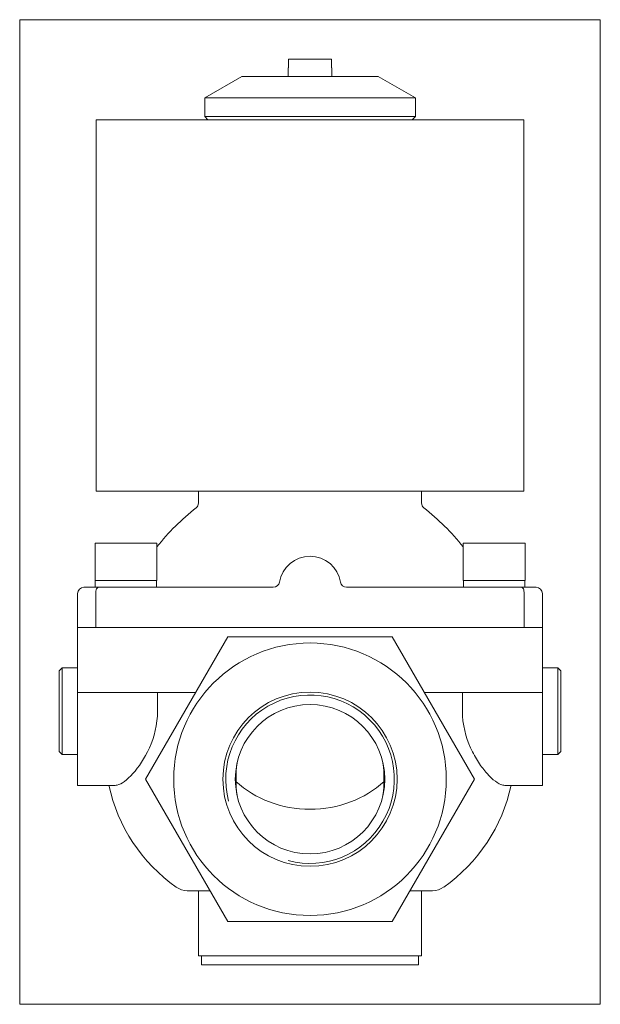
# Model space of a CAD drawing. Extents: x 164 to 257, y 85 to 244.
import ezdxf
from ezdxf.xclip import XClip

# ---------------------------------------------------------------- set-up
doc = ezdxf.new("R2010")
doc.units = 0
doc.header["$LTSCALE"] = 25.4
doc.header["$MEASUREMENT"] = 0
doc.header["$XCLIPFRAME"] = 2
doc.layers.get('0').update_dxf_attribs({"linetype": 'CONTINUOUS'})
for name, color, linetype in [('CEWKA_25', 7, 'CONTINUOUS'), ('PODKŁADKA_SPRĘŻ_', 7, 'CONTINUOUS'), ('W-008_WKRĘT_M4X1', 7, 'CONTINUOUS'), ('WA_002_01_00_005', 7, 'CONTINUOUS'), ('WA_007_01_00_003', 7, 'CONTINUOUS'), ('WA_007_01_00_007', 7, 'CONTINUOUS'), ('WA_031_01_00_009', 7, 'CONTINUOUS'), ('WA_137_01_01', 7, 'CONTINUOUS'), ('WB_120_01_02', 7, 'CONTINUOUS'), ('Ś-008IMBUSM6X16', 7, 'CONTINUOUS')]:
    doc.layers.add(name, color=color, linetype=linetype)

# ---------------------------------------------------------------- blocks, each defined once
blk = doc.blocks.new('SE1')
at = {"layer": 'CEWKA_25', "color": 7, "linetype": 'CONTINUOUS', "lineweight": 0}
for p, q in [((175.99, 227.4), (244.99, 227.4)), ((175.99, 227.4), (175.99, 167.4)), ((244.99, 167.4), (244.99, 227.4)), ((175.99, 167.4), (244.99, 167.4))]:
    blk.add_line(p, q, dxfattribs=at)
at = {"layer": 'PODKŁADKA_SPRĘŻ_', "color": 7, "linetype": 'CONTINUOUS', "lineweight": 0}
for p, q in [((175.84, 153), (175.84, 151.9)), ((185.74, 151.9), (185.74, 153)), ((235.24, 153), (235.24, 151.9)), ((245.14, 151.9), (245.14, 153))]:
    blk.add_line(p, q, dxfattribs=at)
at = {"layer": 'W-008_WKRĘT_M4X1', "color": 7, "linetype": 'CONTINUOUS', "lineweight": 0}
for p, q in [((213.95, 237.2), (207.02, 237.2)), ((207.02, 237.2), (207.02, 235.8)), ((213.95, 237.2), (213.95, 235.8)), ((206.99, 235.8), (206.99, 234.4)), ((206.99, 235.8), (207.02, 235.8)), ((213.99, 235.8), (213.95, 235.8)), ((213.99, 234.4), (213.99, 235.8))]:
    blk.add_line(p, q, dxfattribs=at)
at = {"layer": 'WA_002_01_00_005', "color": 7, "linetype": 'CONTINUOUS', "lineweight": 0}
for p, q in [((192.99, 92.4), (192.99, 90.9)), ((227.99, 90.9), (227.99, 92.4)), ((227.99, 90.9), (192.99, 90.9))]:
    blk.add_line(p, q, dxfattribs=at)
at = {"layer": 'WA_007_01_00_003', "color": 7, "linetype": 'CONTINUOUS', "lineweight": 0}
blk.add_open_spline([(223.36, 151.93), (223.36, 151.93), (223.36, 151.93), (223.3, 151.92), (223.23, 151.91), (223.21, 151.9)], degree=3, knots=[0.829938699, 0.829938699, 0.829938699, 0.829938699, 0.830059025, 0.834485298, 0.835738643, 0.835738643, 0.835738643, 0.835738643], dxfattribs=at)
at = {"layer": 'WA_007_01_00_007', "color": 7, "linetype": 'CONTINUOUS', "lineweight": 0}
for p, q in [((199.49, 234.4), (193.49, 230.94)), ((199.49, 234.4), (221.49, 234.4)), ((227.49, 230.94), (221.49, 234.4)), ((193.49, 230.94), (227.49, 230.94)), ((193.49, 230.94), (193.49, 227.9)), ((227.49, 227.9), (227.49, 230.94)), ((193.49, 227.9), (193.99, 227.4)), ((227.49, 227.9), (193.49, 227.9)), ((226.99, 227.4), (227.49, 227.9))]:
    blk.add_line(p, q, dxfattribs=at)
at = {"layer": 'WA_031_01_00_009', "color": 7, "linetype": 'CONTINUOUS', "lineweight": 0}
for p, q in [((170.49, 138.9), (169.99, 138.4)), ((169.99, 138.4), (169.99, 125.4)), ((170.49, 124.9), (170.49, 138.9)), ((172.99, 138.9), (170.49, 138.9)), ((250.49, 138.9), (247.99, 138.9)), ((250.99, 138.4), (250.49, 138.9)), ((250.49, 138.9), (250.49, 124.9)), ((250.99, 125.4), (250.99, 138.4)), ((169.99, 125.4), (170.49, 124.9)), ((170.49, 124.9), (172.99, 124.9)), ((247.99, 124.9), (250.49, 124.9)), ((250.49, 124.9), (250.99, 125.4))]:
    blk.add_line(p, q, dxfattribs=at)
at = {"layer": 'WA_137_01_01', "color": 7, "linetype": 'CONTINUOUS', "lineweight": 0}
for p, q in [((172.99, 134.9), (172.99, 145.4)), ((173.2, 145.4), (176.99, 145.4)), ((176.99, 145.4), (243.99, 145.4)), ((243.99, 145.4), (247.77, 145.4)), ((247.99, 134.9), (247.99, 145.4)), ((197.21, 143.9), (183.93, 120.9)), ((223.77, 143.9), (197.21, 143.9)), ((237.05, 120.9), (223.77, 143.9)), ((172.99, 131.9), (172.99, 134.9)), ((172.99, 134.9), (176.99, 134.9)), ((176.99, 134.9), (192.01, 134.9)), ((185.89, 134.9), (185.89, 131.9)), ((228.96, 134.9), (243.99, 134.9)), ((235.08, 131.9), (235.08, 134.9)), ((243.99, 134.9), (247.99, 134.9)), ((247.99, 134.9), (247.99, 131.9)), ((172.99, 131.9), (172.99, 119.9)), ((247.99, 131.9), (247.99, 119.9)), ((183.93, 120.9), (197.21, 97.9)), ((223.77, 97.9), (237.05, 120.9)), ((172.99, 119.9), (179.05, 119.9)), ((241.93, 119.9), (247.99, 119.9)), ((194.3, 102.9), (190.69, 102.9)), ((192.49, 102.9), (192.49, 92.4)), ((230.28, 102.9), (226.67, 102.9)), ((228.49, 92.4), (228.49, 102.9)), ((197.21, 97.9), (223.77, 97.9)), ((192.49, 92.4), (228.49, 92.4))]:
    blk.add_line(p, q, dxfattribs=at)
for radius in [22, 14.06, 12.06]:
    blk.add_circle((210.49, 120.9), radius, dxfattribs=at)
for centre, radius, start, end in [((210.49, 120.9), 13.6, 255, 195), ((219.34, 120.9), 20.79, 172.8718, 187.1282), ((201.63, 120.9), 20.79, 352.8718, 7.1282), ((204.31, 125.5), 26.86, 192.0027, 235.0232), ((216.66, 125.51), 26.87, 304.9777, 347.9827), ((190.69, 105.9), 3, 233.6191, 270), ((230.28, 105.9), 3, 270, 306.3809)]:
    blk.add_arc(centre, radius, start, end, dxfattribs=at)
blk.add_ellipse((210.49, 129.48), major_axis=(-16, 0), ratio=0.8391, start_param=0.727858, end_param=2.413929, dxfattribs=at)
for points, knots in [([(185.89, 131.9), (185.89, 129.75), (185.35, 127.7), (183.8, 124.25), (182.83, 122.85), (180.98, 120.78), (180.09, 120.12), (179.27, 119.92), (179.15, 119.9), (179.04, 119.9)], [0, 0, 0, 0, 0.25, 0.25, 0.5, 0.5, 0.75, 0.75, 0.7932647, 0.7932647, 0.7932647, 0.7932647]), ([(241.94, 119.9), (241.82, 119.9), (241.71, 119.92), (240.87, 120.12), (239.98, 120.79), (238.6, 122.34), (238.12, 122.95), (237.22, 124.34), (236.79, 125.11), (235.63, 127.69), (235.08, 129.76), (235.08, 131.9)], [0.2067613, 0.2067613, 0.2067613, 0.2067613, 0.25, 0.25, 0.5, 0.5, 0.625, 0.625, 0.75, 0.75, 1, 1, 1, 1])]:
    blk.add_open_spline(points, degree=3, knots=knots, dxfattribs=at)
at = {"layer": 'WB_120_01_02', "color": 7, "linetype": 'CONTINUOUS', "lineweight": 0}
for p, q in [((192.49, 167.4), (192.49, 165.51)), ((228.49, 165.51), (228.49, 167.4)), ((173.99, 151.9), (176.32, 151.9)), ((176.32, 151.9), (204.57, 151.9)), ((216.4, 151.9), (244.66, 151.9)), ((244.66, 151.9), (246.99, 151.9)), ((172.99, 150.9), (172.99, 145.4)), ((175.92, 145.4), (175.92, 150.9)), ((245.05, 150.9), (245.05, 145.4)), ((247.99, 145.4), (247.99, 150.9)), ((173.2, 145.4), (172.99, 145.4)), ((175.92, 145.4), (175.69, 145.4)), ((245.05, 145.4), (175.92, 145.4)), ((245.29, 145.4), (245.05, 145.4)), ((247.99, 145.4), (247.77, 145.4))]:
    blk.add_line(p, q, dxfattribs=at)
for centre, radius, start, end in [((191.49, 165.51), 1, 308.3185, 360), ((229.49, 165.51), 1, 180, 231.6815), ((216.29, 134.13), 39, 128.3185, 141.4482), ((204.69, 134.13), 39, 38.5518, 51.6815), ((210.49, 151.9), 5, 9.5941, 170.4059), ((204.57, 152.9), 1, 270, 350.4059), ((216.4, 152.9), 1, 189.5941, 270), ((173.99, 150.9), 1, 90, 180), ((246.99, 150.9), 1, 0, 90)]:
    blk.add_arc(centre, radius, start, end, dxfattribs=at)
for points, knots in [([(175.92, 150.9), (175.92, 151.04), (175.93, 151.17), (175.97, 151.42), (176.01, 151.53), (176.12, 151.8), (176.22, 151.9), (176.32, 151.9)], [0, 0, 0, 0, 0.25, 0.25, 0.5, 0.5, 1, 1, 1, 1]), ([(244.66, 151.9), (244.76, 151.9), (244.86, 151.8), (244.97, 151.53), (245, 151.42), (245.04, 151.17), (245.05, 151.04), (245.05, 150.9)], [0, 0, 0, 0, 0.5, 0.5, 0.75, 0.75, 1, 1, 1, 1])]:
    blk.add_open_spline(points, degree=3, knots=knots, dxfattribs=at)
at = {"layer": 'Ś-008IMBUSM6X16', "color": 7, "linetype": 'CONTINUOUS', "lineweight": 0}
for p, q in [((185.79, 159), (175.79, 159)), ((175.79, 159), (175.79, 153)), ((185.79, 153), (185.79, 159)), ((245.19, 159), (235.19, 159)), ((235.19, 159), (235.19, 153)), ((245.19, 153), (245.19, 159)), ((185.79, 153), (175.79, 153)), ((245.19, 153), (235.19, 153))]:
    blk.add_line(p, q, dxfattribs=at)

msp = doc.modelspace()

# ---------------------------------------------------------------- block references
at = {"color": 0, "lineweight": 0}
ref = msp.add_blockref('SE1', (0, 0), dxfattribs=at)
XClip(ref).set_block_clipping_path([(163.6375656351, 84.5523348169), (257.3375658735, 243.5523377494)])
ref.dxf.unprotected_set("ltscale", 0)

doc.saveas('drawing.dxf')
